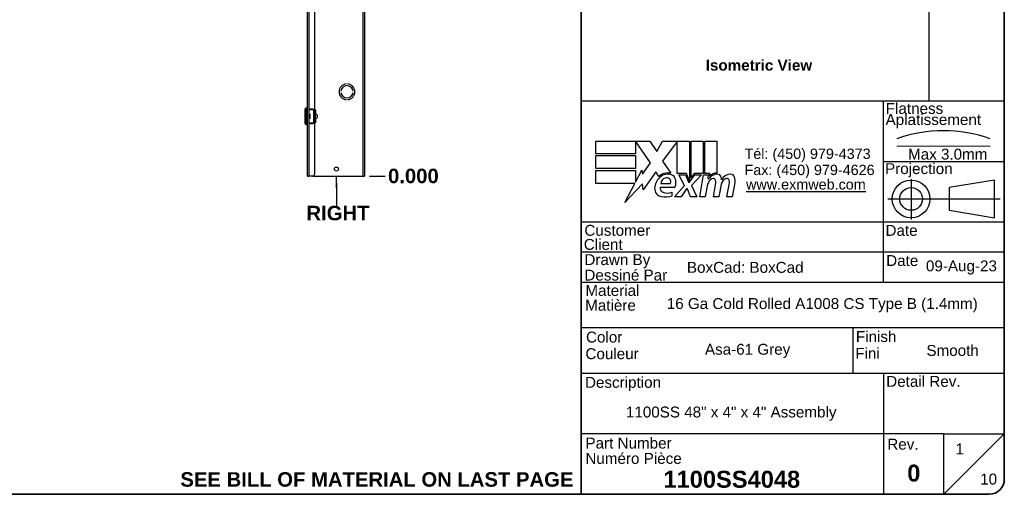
# Model space of a CAD drawing. Header units: inches. Extents: x 0 to 187, y -11 to 121.
# Tile 11 of 20: x 94 to 185, y 3 to 47. Entities that reach past the tile are written whole.
import ezdxf
from ezdxf.enums import TextEntityAlignment as Align

# ---------------------------------------------------------------- set-up
doc = ezdxf.new("R2010")
doc.units = ezdxf.units.IN
doc.header["$LTSCALE"] = 11.188006
doc.header["$MEASUREMENT"] = 0
doc.linetypes.add('CHAIN', pattern=[0.7087, 0.4724, -0.0591, 0.1181, -0.0591])
doc.linetypes.add('DASHED', pattern=[0.2067, 0.1654, -0.0413])
doc.layers.get('0').update_dxf_attribs({"lineweight": 25})
for name, color, linetype, lineweight in [('Centerline(ANSI)', 7, 'Continuous', 25), ('Dimensions(ANSI)', 7, 'Continuous', 25), ('Sketch Geometry(ANSI)', 7, 'Continuous', 25), ('Symbols(ANSI)', 7, 'Continuous', 25), ('Visible Edges(ANSI)', 7, 'Continuous', 25), ('Visible Tangent Edges(ANSI)', 7, 'Continuous', 25), ('Work Point(ANSI)', 7, 'Continuous', 25)]:
    doc.layers.add(name, color=color, linetype=linetype, lineweight=lineweight)
doc.styles.add('Current-ANSI', font='arial.ttf')
doc.styles.add('Dimension-ANSI', font='arialbd.ttf')
doc.styles.add('Text Style44', font='arialbd.ttf')
doc.styles.add('Text Style83', font='FRE3OF9X.TTF')
doc.dimstyles.new('INCH-ANSI', dxfattribs={"dimscale": 11.188006, "dimtxt": 0.12, "dimasz": 0.098425, "dimexe": 0.04, "dimexo": 0.04, "dimgap": 0.031496, "dimtad": 0, "dimtih": 1, "dimtoh": 1, "dimdec": 3, "dimrnd": 1e-08, "dimzin": 0, "dimdsep": 46, "dimtxsty": 'Dimension-ANSI', "dimcen": 0.09, "dimdle": 0.312, "dimclrd": 179, "dimclre": 179, "dimclrt": 7, "dimadec": 1, "dimazin": 0, "dimtfac": 1, "dimtdec": 3, "dimtofl": 0, "dimtmove": 0, "dimatfit": 3, "dimfxl": 1, "dimtolj": 1, "dimtzin": 4, "dimlwd": 25, "dimlwe": 25, "dimarcsym": 0})

# ---------------------------------------------------------------- blocks, each defined once
blk = doc.blocks.new('Title Blocks EXM - ANSI B')
for p, q in [((13.3719, 3.063), (13.3719, 3.17)), ((13.3719, 3.17), (13.8179, 3.17)), ((13.8239, 2.989), (13.7009, 3.1679)), ((13.7009, 3.1679), (13.7009, 3.063)), ((13.8179, 3.17), (13.8766, 3.0829)), ((13.8766, 3.0829), (13.9229, 3.17)), ((13.9229, 3.17), (14.1459, 3.17)), ((14.0459, 3.1658), (13.9239, 3.0025)), ((14.0459, 2.9005), (14.0459, 3.1658)), ((14.1459, 3.17), (14.1459, 2.8416)), ((14.1599, 3.17), (14.2589, 3.17)), ((14.1599, 2.866), (14.1599, 3.17)), ((14.2589, 3.17), (14.2589, 2.9005)), ((14.2729, 3.17), (14.3719, 3.17)), ((14.2729, 2.9005), (14.2729, 3.17)), ((14.3719, 3.17), (14.3719, 2.905)), ((13.7009, 3.063), (13.3719, 3.063)), ((13.3719, 3.049), (13.7009, 3.049)), ((13.3719, 2.942), (13.3719, 3.049)), ((13.7009, 3.049), (13.7009, 2.942)), ((13.7009, 2.942), (13.3719, 2.942)), ((13.7584, 2.8954), (13.8239, 2.989)), ((13.9239, 3.0025), (13.9929, 2.903)), ((13.3719, 2.82), (13.3719, 2.927)), ((13.3719, 2.927), (13.7009, 2.927)), ((13.7009, 2.831), (13.7519, 2.929)), ((13.7009, 2.927), (13.7009, 2.831)), ((13.7519, 2.929), (13.7584, 2.8954)), ((13.8699, 2.9145), (13.7651, 2.7677)), ((13.893, 2.876), (13.8699, 2.9145)), ((14.1209, 2.9005), (14.0459, 2.9005)), ((14.0589, 2.891), (14.1129, 2.891)), ((14.1049, 2.802), (14.0589, 2.891)), ((14.1129, 2.891), (14.1389, 2.8297)), ((14.1459, 2.8416), (14.1209, 2.9005)), ((14.1459, 2.8297), (14.1904, 2.891)), ((14.1849, 2.9005), (14.1599, 2.866)), ((14.2449, 2.891), (14.1639, 2.8026)), ((14.2589, 2.9005), (14.1849, 2.9005)), ((14.1904, 2.891), (14.2449, 2.891)), ((14.2319, 2.709), (14.264, 2.891)), ((14.264, 2.891), (14.3019, 2.891)), ((14.3139, 2.9005), (14.2729, 2.9005)), ((14.3019, 2.891), (14.2991, 2.859)), ((14.2991, 2.859), (14.3087, 2.859)), ((14.3121, 2.88), (14.3139, 2.9005)), ((13.6951, 2.82), (13.3719, 2.82)), ((13.6123, 2.661), (13.6951, 2.82)), ((13.7585, 2.815), (13.6123, 2.661)), ((13.7651, 2.7677), (13.7585, 2.815)), ((13.9049, 2.788), (14.0269, 2.788)), ((13.9099, 2.818), (13.9899, 2.818)), ((14.0229, 2.709), (14.1049, 2.802)), ((14.1219, 2.774), (14.0769, 2.709)), ((14.1299, 2.774), (14.1219, 2.774)), ((14.1549, 2.709), (14.1299, 2.774)), ((14.1389, 2.8297), (14.1459, 2.8297)), ((14.1639, 2.8026), (14.2089, 2.709)), ((14.2891, 2.784), (14.2759, 2.709)), ((14.3449, 2.709), (14.3651, 2.824)), ((14.4021, 2.784), (14.3889, 2.709)), ((14.4568, 2.709), (14.4771, 2.824)), ((14.523, 2.8232), (14.5008, 2.709)), ((14.0049, 2.718), (14.0049, 2.748)), ((14.0769, 2.709), (14.0229, 2.709)), ((14.2089, 2.709), (14.1549, 2.709)), ((14.2759, 2.709), (14.2319, 2.709)), ((14.3889, 2.709), (14.3449, 2.709)), ((14.5008, 2.709), (14.4568, 2.709))]:
    blk.add_line(p, q)
for centre, radius, start, end in [((13.9913, 2.772), 0.1327, 134.16843, 176.56465), ((13.9683, 2.7958), 0.11, 77.07905, 133.17854), ((13.9683, 2.7958), 0.0996, 80.40854, 134.16843), ((13.9654, 2.8111), 0.056, 109.37968, 172.99755), ((13.959, 2.8295), 0.0365, 51.16516, 109.37968), ((13.9619, 2.8332), 0.0318, 331.45471, 51.16516), ((13.9805, 2.8435), 0.0507, 23.84447, 85.08017), ((13.9409, 2.826), 0.094, 336.15553, 23.84447), ((14.3761, 2.8159), 0.08, 89.47765, 147.41137), ((14.3463, 2.8176), 0.042, 96.03001, 147.59924), ((14.3702, 2.825), 0.08, 88.79525, 136.5849), ((14.344, 2.8395), 0.02, 23.55712, 96.03001), ((14.3766, 2.8621), 0.0338, 16.9928, 89.47765), ((14.3171, 2.8439), 0.096, 3.6169, 16.9928), ((14.4864, 2.814), 0.0819, 89.6788, 153.95078), ((14.4583, 2.8176), 0.042, 96.10268, 147.60833), ((14.456, 2.8395), 0.02, 23.54875, 96.10268), ((14.4867, 2.8609), 0.035, 18.47479, 89.6788), ((14.4288, 2.8415), 0.096, 349, 18.47479), ((13.9245, 2.776), 0.0658, 176.56465, 261.56052), ((13.9355, 2.7789), 0.032, 163.52609, 244.67838), ((14.4417, 2.757), 0.155, 147.59924, 170), ((14.3248, 2.8311), 0.041, 350, 23.55712), ((14.5551, 2.7593), 0.155, 148.55841, 170.82565), ((14.4367, 2.8311), 0.041, 349.9922, 23.54875), ((13.9446, 2.9112), 0.2024, 261.56052, 287.33425), ((13.9656, 2.8424), 0.1023, 244.67838, 292.56091)]:
    blk.add_arc(centre, radius, start, end)
at = {"layer": 'Centerline(ANSI)', "linetype": 'DASHED', "lineweight": 18, "ltscale": 0.507983}
blk.add_line((15.8615, 3.1283), (16.6325, 3.1283), dxfattribs=at)
at = {"layer": 'Centerline(ANSI)', "linetype": 'CHAIN', "ltscale": 0.185148}
blk.add_line((15.979, 2.8548), (15.979, 2.5213), dxfattribs=at)
at = {"layer": 'Centerline(ANSI)', "linetype": 'CHAIN', "ltscale": 0.437897}
blk.add_line((15.7859, 2.691), (16.7169, 2.691), dxfattribs=at)
at = {"layer": 'Sketch Geometry(ANSI)'}
for p, q in [((13.25, 10.687), (16.625, 10.687)), ((13.5, 10.687), (13.5, 8.625)), ((15.375, 10.687), (15.375, 8.625)), ((16.125, 10.687), (16.125, 3.5)), ((16.75, 10.562), (16.75, 0.375)), ((13.25, 10.5), (16.75, 10.5)), ((13.25, 10.125), (16.75, 10.125)), ((13.25, 9.75), (16.75, 9.75)), ((16.75, 9.375), (13.25, 9.375)), ((13.25, 9), (16.75, 9)), ((16.75, 9), (16.75, 8.625)), ((13.25, 8.625), (16.75, 8.625)), ((16.75, 3.5), (13.25, 3.5)), ((15.75, 2), (15.75, 3.5)), ((15.75, 3), (16.75, 3)), ((16.6692, 2.847), (16.2942, 2.7845)), ((16.2942, 2.7845), (16.2942, 2.5975)), ((16.6692, 2.535), (16.6692, 2.847)), ((16.2942, 2.5975), (16.6692, 2.535)), ((16.75, 2.5), (13.25, 2.5)), ((16.75, 2.25), (13.25, 2.25)), ((16.75, 2), (13.25, 2)), ((13.25, 1.6292), (16.75, 1.6292)), ((15.4988, 1.6292), (15.4988, 1.25)), ((13.25, 1.25), (16.75, 1.25)), ((15.75, 1.25), (15.75, 0.75)), ((15.75, 0.75), (13.25, 0.75)), ((16.25, 0.75), (15.75, 0.75)), ((15.75, 0.75), (15.75, 0.25)), ((16.25, 0.25), (16.25, 0.75)), ((16.25, 0.75), (16.75, 0.75)), ((16.25, 0.25), (16.75, 0.75)), ((16.625, 0.25), (13.25, 0.25))]:
    blk.add_line(p, q, dxfattribs=at)
at = {"layer": 'Sketch Geometry(ANSI)', "linetype": 'Continuous', "lineweight": 35}
for p, q in [((13.25, 8.625), (13.25, 10.687)), ((13.25, 8.625), (13.25, 3.5)), ((13.25, 0.25), (13.25, 3.5))]:
    blk.add_line(p, q, dxfattribs=at)
at = {"layer": 'Sketch Geometry(ANSI)'}
for radius in [0.156, 0.0935]:
    blk.add_circle((15.979, 2.691), radius, dxfattribs=at)
for centre, radius, start, end in [((16.625, 10.562), 0.125, 0, 90), ((16.247, 2.1118), 1.1434, 70.29735, 109.70265), ((16.625, 0.375), 0.125, 270, 0)]:
    blk.add_arc(centre, radius, start, end, dxfattribs=at)
at = {"layer": 'Symbols(ANSI)', "color": 7, "char_height": 0.09, "style": 'Current-ANSI'}
for s, insert, width, attachment_point in [('No.', (13.3727, 10.5947), 0.250391, 5), ('Revisions', (14.4395, 10.5958), 1.873306, 5), ('Date', (15.7494, 10.5928), 0.751347, 5), ('By/Par', (16.4354, 10.5938), 0.622018, 5), ('Date', (15.7734, 2.1356), 0.265541, 7), ('BoxCad: BoxCad', (14.1257, 2.1251), 1.623619, 4), ('Rev.', (15.7827, 0.6181), 0.258544, 7)]:
    blk.add_mtext(s, dxfattribs=dict(at, insert=insert, width=width, attachment_point=attachment_point))
for s, insert, attachment_point in [('\\fArial|b1|i0;{\\H0.0900;Isometric View}', (14.2811, 3.8417), 1), ('Flatness', (15.7699, 3.3932), 7), ('Aplatissement', (15.7685, 3.2751), 7), ('Max 3.0mm', (15.9539, 3.0153), 7), ('Projection', (15.7637, 2.8698), 7), ('Customer', (13.2778, 2.3855), 7), ('Date', (15.7677, 2.385), 7), ('Client', (13.273, 2.269), 7), ('Drawn By', (13.2779, 2.1175), 7), ('Dessiné Par', (13.2779, 2.0156), 7), ('Material', (13.2861, 1.8886), 7), ('Matière', (13.2843, 1.7661), 7), ('Color', (13.2914, 1.5033), 7), ('Finish', (15.5226, 1.5076), 7), ('Couleur', (13.2867, 1.3658), 7), ('Fini', (15.5179, 1.37), 7), ('Description', (13.2829, 1.1031), 7), ('Detail Rev.', (15.7736, 1.137), 7), ('Part Number', (13.2867, 0.6271), 7), ('Numéro Pièce', (13.2862, 0.5004), 7)]:
    blk.add_mtext(s, dxfattribs=dict(at, insert=insert, attachment_point=attachment_point))
at = {"layer": 'Symbols(ANSI)', "color": 7, "insert": (14.6019, 3.1074), "char_height": 0.085, "attachment_point": 1, "line_spacing_factor": 0.944221, "style": 'Current-ANSI'}
blk.add_mtext('\\fArial|b0|i0;{\\H0.0850;Tél: (450) 979-4373\\PFax: (450) 979-4626}', dxfattribs=at)
at = {"layer": 'Symbols(ANSI)', "color": 5, "true_color": 0x0000ff, "insert": (14.6145, 2.8542), "char_height": 0.085, "attachment_point": 1, "style": 'Dimension-ANSI'}
blk.add_mtext('\\fArial|b0|i0;{\\H0.0850;\\Lwww.exmweb.com}', dxfattribs=at)
at = {"layer": 'Symbols(ANSI)', "color": 7, "style": 'Current-ANSI'}
for tag, p in [('REV1', (13.3753, 10.3127)), ('REV1DATE', (15.7496, 10.31)), ('REV1BY', (16.4371, 10.3133)), ('REV2', (13.3734, 9.9377)), ('REV2DATE', (15.7475, 9.9406)), ('REV2BY', (16.4372, 9.9385)), ('REV3', (13.3741, 9.563)), ('REV3DATE', (15.7516, 9.563)), ('REV3BY', (16.4372, 9.5635)), ('REV4', (13.3766, 9.1879)), ('REV4DATE', (15.7516, 9.1879)), ('REV4BY', (16.4411, 9.1885)), ('REV5', (13.3734, 8.8129)), ('REV5DATE', (15.7516, 8.8129)), ('REV5BY', (16.4379, 8.8113)), ('MFG_APPROVED_DATE', (16.3934, 2.3745)), ('DETAIL_REV', (16.2494, 0.9257))]:
    blk.add_attdef(tag, text='', height=0.09, dxfattribs=at).set_placement(p, align=Align.MIDDLE_CENTER)
for tag, p in [('REV1DESC', (13.5255, 10.3098)), ('REV2DESC', (13.5253, 9.9374)), ('REV3DESC', (13.528, 9.5635)), ('REV4DESC', (13.533, 9.1903)), ('REV5DESC', (13.5322, 8.8113)), ('COMPANY', (14.1202, 2.375))]:
    blk.add_attdef(tag, text='', height=0.09, dxfattribs=at).set_placement(p, align=Align.MIDDLE_LEFT)
at = {"layer": 'Symbols(ANSI)', "color": 7, "style": 'Text Style83'}
blk.add_attdef('BARCODE_001', (16.6422, 4.2438), '', height=0.4, rotation=90, dxfattribs=at)
at = {"layer": 'Symbols(ANSI)', "color": 7}
for tag, p, height, style in [('IDW_DATE_001', (16.102, 2.093), 0.09, 'Current-ANSI'), ('MATERIEL_001', (13.9591, 1.7815), 0.09, 'Current-ANSI'), ('COLOR_001', (14.2747, 1.4037), 0.09, 'Current-ANSI'), ('FINISH_001', (16.106, 1.3941), 0.09, 'Current-ANSI'), ('IDW_DESC_001', (13.6212, 0.8851), 0.09, 'Current-ANSI'), ('Sheet_Number_001', (16.3461, 0.5799), 0.09, 'Current-ANSI'), ('IDW_REV_001', (15.9474, 0.3552), 0.14, 'Text Style44'), ('IDW_NAME_001', (13.9313, 0.3043), 0.14, 'Text Style44'), ('Number_of_sheets_001', (16.5505, 0.3309), 0.09, 'Current-ANSI')]:
    blk.add_attdef(tag, p, '', height=height, dxfattribs=dict(at, style=style))
blk = doc.blocks.new('*D15')
at = {"layer": 'Defpoints', "color": 0, "linetype": 'Continuous', "transparency": 16777216}
for p in [(126.115, 32.277), (126.115, 32.277), (128.023, 32.277)]:
    blk.add_point(p, dxfattribs=at)
at = {"layer": 'Dimensions(ANSI)', "color": 179, "linetype": 'Continuous', "lineweight": 25, "true_color": 0x262658, "transparency": 16777216}
blk.add_line((126.562, 32.277), (128.023, 32.277), dxfattribs=at)
at = {"layer": 'Dimensions(ANSI)', "color": 7, "linetype": 'Continuous', "lineweight": 25, "transparency": 16777216, "insert": (130.636, 32.277), "char_height": 1.3426, "attachment_point": 5, "style": 'Dimension-ANSI'}
blk.add_mtext('\\A1;0.000', dxfattribs=at)
blk = doc.blocks.new('*D16')
at = {"layer": 'Defpoints', "color": 0, "linetype": 'Continuous', "transparency": 16777216}
for p in [(126.115, 94.611), (128.023, 94.611), (126.115, 32.277)]:
    blk.add_point(p, dxfattribs=at)
at = {"layer": 'Dimensions(ANSI)', "color": 179, "linetype": 'Continuous', "lineweight": 25, "true_color": 0x262658, "transparency": 16777216}
blk.add_line((126.562, 94.611), (128.023, 94.611), dxfattribs=at)
at = {"layer": 'Dimensions(ANSI)', "color": 7, "linetype": 'Continuous', "lineweight": 25, "transparency": 16777216, "insert": (131.18, 94.611), "char_height": 1.3426, "attachment_point": 5, "style": 'Dimension-ANSI'}
blk.add_mtext('\\A1;48.000', dxfattribs=at)
blk = doc.blocks.new('Datum Identifier6')
at = {"layer": 'Symbols(ANSI)', "color": 7, "linetype": 'Continuous', "lineweight": 25}
for p, q in [((11.0402, 2.7866), (11.0402, 2.885)), ((11.0402, 2.7866), (11.0402, 2.8257)), ((11.0402, 2.8257), (11.0402, 2.6416))]:
    blk.add_line(p, q, dxfattribs=at)
at = {"layer": 'Symbols(ANSI)', "color": 7, "insert": (10.7922, 2.5176), "char_height": 0.12, "attachment_point": 7, "style": 'Dimension-ANSI'}
blk.add_mtext('RIGHT', dxfattribs=at)
blk = doc.blocks.new('Borders 1_EXM - B (Inch)')
at = {"layer": 'Sketch Geometry(ANSI)', "linetype": 'Continuous', "lineweight": 35}
for p, q in [((16.5625, 0.3795), (16.5625, 10.5665)), ((0.5625, 0.2545), (16.4375, 0.2545))]:
    blk.add_line(p, q, dxfattribs=at)
blk.add_arc((16.4375, 0.3795), 0.125, 270, 0, dxfattribs=at)
at = {"layer": 'Symbols(ANSI)', "color": 7, "style": 'Current-ANSI'}
blk.add_attdef('FILENAME_AND_PATH_001', (6.2084, 10.718), '', height=0.09, dxfattribs=at)

msp = doc.modelspace()

# ---------------------------------------------------------------- linework, layer by layer
at = {"layer": 'Visible Edges(ANSI)'}
for p, q in [((120.8489, 32.2775), (120.8489, 94.6106)), ((126.1148, 94.6106), (126.1148, 32.2775)), ((121.4982, 62.805), (121.4982, 38.4356)), ((123.9259, 40.121), (123.9257, 40.121)), ((124.4266, 40.7967), (124.4266, 40.7965)), ((124.5564, 40.7965), (124.5564, 40.7967)), ((125.0573, 40.121), (125.0571, 40.121)), ((123.9257, 40.0172), (123.9259, 40.0172)), ((124.4266, 39.3417), (124.4266, 39.3415)), ((124.5564, 39.3415), (124.5564, 39.3417)), ((125.0571, 40.0172), (125.0573, 40.0172)), ((120.6137, 37.1309), (120.6137, 38.4622)), ((120.8233, 38.5634), (120.7057, 38.5634)), ((121.0639, 38.4356), (121.4342, 38.4356)), ((121.0956, 38.4861), (121.3424, 38.4861)), ((121.0956, 38.4356), (121.0956, 38.4861)), ((121.3424, 38.4861), (121.3424, 38.4356)), ((121.4342, 38.4356), (121.5465, 38.4356)), ((121.5466, 37.1577), (121.5466, 38.4354)), ((121.5466, 38.4004), (121.5826, 38.4004)), ((121.5826, 38.4004), (121.5826, 37.9895)), ((121.0641, 38.0394), (121.0639, 38.0394)), ((121.0639, 37.9895), (121.0641, 37.9895)), ((121.0641, 37.6035), (121.0639, 37.6035)), ((121.0639, 37.5537), (121.0641, 37.5537)), ((121.0641, 38.0394), (121.0641, 37.9895)), ((121.0641, 37.6035), (121.0641, 37.5537)), ((121.5466, 38.0394), (121.5826, 38.0394)), ((121.6363, 37.9895), (121.5466, 37.9895)), ((121.5466, 37.9116), (121.5496, 37.9116)), ((121.5496, 37.6815), (121.5466, 37.6815)), ((121.5466, 37.6035), (121.6363, 37.6035)), ((121.5826, 37.5537), (121.5466, 37.5537)), ((121.5826, 37.6035), (121.5826, 37.1927)), ((121.7383, 37.8873), (121.7383, 37.7058)), ((120.8233, 37.0296), (120.7057, 37.0296)), ((121.4342, 37.1575), (121.0639, 37.1575)), ((121.0956, 37.107), (121.0956, 37.1575)), ((121.3424, 37.107), (121.0956, 37.107)), ((121.3424, 37.1575), (121.3424, 37.107)), ((121.5465, 37.1575), (121.4342, 37.1575)), ((121.4982, 37.1575), (121.4982, 32.4398)), ((121.5826, 37.1927), (121.5466, 37.1927)), ((120.8489, 32.2775), (120.9606, 32.2775)), ((121.3359, 32.2775), (120.9606, 32.2775)), ((121.3359, 32.2775), (126.0031, 32.2775)), ((126.0031, 32.2775), (126.1148, 32.2775))]:
    msp.add_line(p, q, dxfattribs=at)
at = {"layer": 'Visible Edges(ANSI)', "flags": 128}
for points in [[(121.5465, 38.4356), (121.5465, 38.4356), (121.5465, 38.4356), (121.5465, 38.4356), (121.5465, 38.4356), (121.5465, 38.4356), (121.5466, 38.4356), (121.5466, 38.4356), (121.5466, 38.4356), (121.5466, 38.4356), (121.5466, 38.4356), (121.5466, 38.4356), (121.5466, 38.4356), (121.5466, 38.4356), (121.5466, 38.4355), (121.5466, 38.4355), (121.5466, 38.4355), (121.5466, 38.4355), (121.5466, 38.4355), (121.5466, 38.4355), (121.5466, 38.4355), (121.5466, 38.4354), (121.5466, 38.4354), (121.5466, 38.4354), (121.5466, 38.4354)], [(121.5466, 37.1577), (121.5466, 37.1577), (121.5466, 37.1577), (121.5466, 37.1576), (121.5466, 37.1576), (121.5466, 37.1576), (121.5466, 37.1576), (121.5466, 37.1576), (121.5466, 37.1576), (121.5466, 37.1576), (121.5466, 37.1575), (121.5466, 37.1575), (121.5466, 37.1575), (121.5466, 37.1575), (121.5466, 37.1575), (121.5466, 37.1575), (121.5466, 37.1575), (121.5466, 37.1575), (121.5466, 37.1575), (121.5465, 37.1575), (121.5465, 37.1575), (121.5465, 37.1575), (121.5465, 37.1575), (121.5465, 37.1575), (121.5465, 37.1575)]]:
    msp.add_lwpolyline(points, dxfattribs=at)
at = {"layer": 'Visible Edges(ANSI)'}
msp.add_circle((123.5175, 32.9268), 0.1825, dxfattribs=at)
for centre, radius, start, end in [((124.4915, 40.0691), 0.7305, 95.099689, 264.900311), ((124.4915, 40.0691), 0.7303, 95.100598, 264.899402), ((124.4915, 40.0691), 0.5681, 5.245797, 174.754203), ((124.4915, 40.0691), 0.568, 5.247, 174.753), ((124.4915, 40.0691), 0.7305, 275.099689, 84.900311), ((124.4915, 40.0691), 0.7303, 275.100598, 84.899402), ((124.4915, 40.0691), 0.5681, 185.245797, 354.754203), ((124.4915, 40.0691), 0.568, 185.247, 354.753), ((120.6648, 38.4622), 0.0511, 115.830497, 180), ((120.6314, 38.5312), 0.0256, 295.830497, 345.706462), ((120.7057, 38.5123), 0.0511, 90, 165.706462), ((120.8233, 38.5379), 0.0256, 0, 90), ((120.6648, 37.1309), 0.0511, 180, 244.169503), ((120.6314, 37.0618), 0.0256, 14.293538, 64.169503), ((120.7057, 37.0808), 0.0511, 194.293538, 270), ((120.8233, 37.0552), 0.0256, 270, 0), ((121.3359, 32.4398), 0.1623, 270, 0)]:
    msp.add_arc(centre, radius, start, end, dxfattribs=at)
for centre, major_axis, start_param, end_param in [((121.6363, 37.8873), (0, 0.1023), 4.712389, 6.2831853), ((121.6363, 37.7058), (0, -0.1023), 0, 1.5707963)]:
    msp.add_ellipse(centre, major_axis=major_axis, ratio=0.9975641, start_param=start_param, end_param=end_param, dxfattribs=at)
at = {"layer": 'Visible Tangent Edges(ANSI)'}
for p, q in [((120.9606, 94.6106), (120.9606, 32.2775)), ((126.0031, 32.2775), (126.0031, 94.6106)), ((120.6426, 37.0848), (120.6426, 38.5082)), ((120.6562, 38.5249), (120.6562, 37.0681)), ((120.7057, 38.5634), (120.7057, 37.0296)), ((120.8233, 37.0296), (120.8233, 38.5634)), ((121.4342, 37.1575), (121.4342, 38.4356)), ((121.0641, 37.9895), (121.0641, 37.6035)), ((121.5496, 37.9116), (121.5496, 37.6815))]:
    msp.add_line(p, q, dxfattribs=at)
at = {"layer": 'Work Point(ANSI)', "linetype": 'CHAIN', "ltscale": 0.000455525}
for p, q in [((126.1204, 32.2775), (126.1092, 32.2775)), ((126.1148, 32.283), (126.1148, 32.2719))]:
    msp.add_line(p, q, dxfattribs=at)

# ---------------------------------------------------------------- block references
at = {"xscale": 11.18800553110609, "yscale": 11.18800553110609, "zscale": 11.18800553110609}
msp.add_blockref('Borders 1_EXM - B (Inch)', (0, 0), dxfattribs=at)
msp.add_blockref('Title Blocks EXM - ANSI B', (-2.0978, 0.0508), dxfattribs=at).add_auto_attribs({'COLOR_001': 'Asa-61 Grey', 'IDW_DATE_001': '09-Aug-23', 'IDW_REV_001': '0', 'Sheet_Number_001': '1', 'Number_of_sheets_001': '10', 'IDW_DESC_001': '1100SS 48" x 4" x 4" Assembly', 'IDW_NAME_001': '1100SS4048', 'BARCODE_001': '*$H1100SS4048$J*', 'FINISH_001': 'Smooth', 'MATERIEL_001': '16 Ga Cold Rolled A1008 CS Type B (1.4mm)'})
at = {"layer": 'Symbols(ANSI)', "xscale": 11.18800553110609, "yscale": 11.18800553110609, "zscale": 11.18800553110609}
msp.add_blockref('Datum Identifier6', (0, 0), dxfattribs=at)

# ---------------------------------------------------------------- texts
at = {"layer": 'Symbols(ANSI)', "color": 7, "insert": (127.2622, 4.2135), "char_height": 1.342561, "width": 36.373982, "attachment_point": 5, "style": 'Dimension-ANSI'}
msp.add_mtext('\\fArial|b1|i0;SEE BILL OF MATERIAL ON LAST PAGE', dxfattribs=at)

# ---------------------------------------------------------------- dimensions: what is measured, and where the dimension line sits
at = {"layer": 'Dimensions(ANSI)', "color": 179, "linetype": 'Continuous', "lineweight": 25, "true_color": 0x262658}
for feature_location, offset, origin, picture, middle in [((126.1148, 94.6106), (1.9079, 0), (126.1148, 32.2775), '*D16', (131.1797, 94.6106)), ((126.1147574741, 32.2774559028), (1.9078925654, 0), (126.1147574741, 32.2774559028), '*D15', (130.6361348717, 32.2774559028))]:
    dim = msp.add_ordinate_dim(feature_location=feature_location, offset=offset, dtype=0, origin=origin, dimstyle='INCH-ANSI', override={"dimgap": 0.031496, "dimtad": 0, "dimdec": 3, "dimlfac": 0.770055, "dimtol": 0, "dimlim": 0, "dimtp": 0, "dimtm": 0, "dimtdec": 3}, dxfattribs=at)
    dim.commit()
    dim.dimension.update_dxf_attribs({"geometry": picture, "text_midpoint": middle})

doc.saveas('drawing.dxf')
